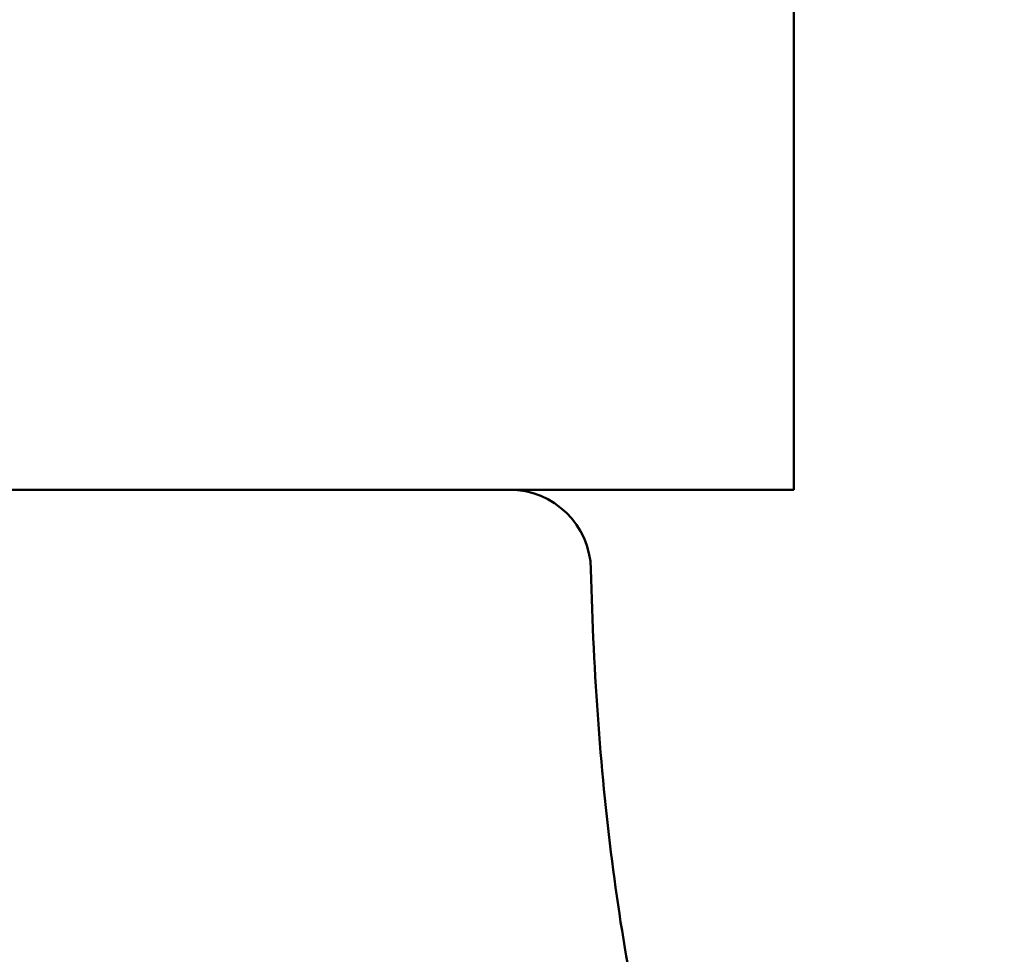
# Model space of a CAD drawing. Header units: millimetres. Extents: x 123 to 2417, y 726 to 3130.
# Tile 10 of 196: x 514 to 526, y 797 to 808. Entities that reach past the tile are written whole.
import ezdxf

# ---------------------------------------------------------------- set-up
doc = ezdxf.new("R2010")
doc.units = ezdxf.units.MM
doc.header["$LTSCALE"] = 12
doc.layers.add('Widoczne (ISO)', color=7, linetype='Continuous', lineweight=50)

msp = doc.modelspace()

# ---------------------------------------------------------------- linework, layer by layer
at = {"layer": 'Widoczne (ISO)'}
for p in [(523.639, 808.317), (499.639, 802.317)]:
    msp.add_line(p, (523.639, 802.317), dxfattribs=at)
msp.add_circle((511.639, 776.317), 50, dxfattribs=at)
msp.add_arc((520.15, 801.317), 1, 1.3146, 90, dxfattribs=at)
msp.add_open_spline([(526.166, 787.498), (525.527, 788.038), (524.949, 788.655), (523.915, 790.041), (523.459, 790.811), (522.668, 792.504), (522.334, 793.426), (521.786, 795.425), (521.574, 796.501), (521.27, 798.805), (521.18, 800.034), (521.15, 801.34)], degree=3, knots=[1, 1, 1, 1, 1.1906229, 1.1906229, 1.3812459, 1.3812459, 1.5718688, 1.5718688, 1.7624917, 1.7624917, 1.9531146, 1.9531146, 1.9531146, 1.9531146], dxfattribs=at)

doc.saveas('drawing.dxf')
